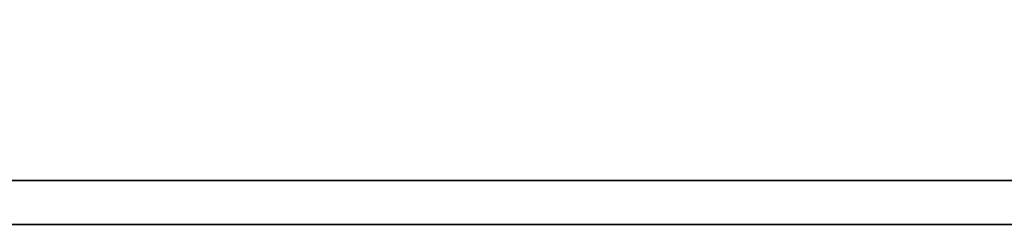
# Model space of a CAD drawing. Header units: inches. Extents: x 12 to 123, y 26 to 90.
# Tile 37 of 47: x 104.755 to 106.734, y 55.4 to 55.812. Entities that reach past the tile are written whole.
import ezdxf

# ---------------------------------------------------------------- set-up
doc = ezdxf.new("R2010")
doc.units = ezdxf.units.IN
doc.header["$LTSCALE"] = 0.1
doc.layers.add('DIM', color=4, linetype='Continuous')
doc.layers.add('layer 1', color=7, linetype='Continuous')

# ---------------------------------------------------------------- blocks, each defined once
blk = doc.blocks.new('TBI MOTION logo(完整正式版)')
at = {"layer": 'layer 1', "color": 22, "lineweight": 35}
blk.add_open_spline([(75.90875, -9.47875), (75.90875, -9.47875), (75.90875, -12.28625), (75.90875, -12.28625), (75.90875, -12.28625), (75.90875, -12.28625), (75.90875, -12.47875), (75.90875, -12.47875), (75.90875, -12.47875), (75.90875, -12.47875), (75.71625, -12.47875), (75.71625, -12.47875), (75.71625, -12.47875), (75.71625, -12.47875), (-88.32875, -12.47875), (-88.32875, -12.47875), (-88.32875, -12.47875), (-88.32875, -12.47875), (-88.32875, -13.29375), (-88.32875, -13.29375), (-88.32875, -13.29375), (-88.32875, -13.29375), (82.89125, -13.29375), (82.89125, -13.29375), (82.89125, -13.29375), (82.89125, -13.29375), (75.90875, -9.47875), (75.90875, -9.47875)], degree=3, knots=[0, 0, 0, 0, 0.14285714, 0.14285714, 0.14285714, 0.14285714, 0.28571429, 0.28571429, 0.28571429, 0.28571429, 0.42857143, 0.42857143, 0.42857143, 0.42857143, 0.57142857, 0.57142857, 0.57142857, 0.57142857, 0.71428571, 0.71428571, 0.71428571, 0.71428571, 0.85714286, 0.85714286, 0.85714286, 0.85714286, 1, 1, 1, 1], dxfattribs=at)

msp = doc.modelspace()

# ---------------------------------------------------------------- block references
at = {"layer": 'DIM', "xscale": 0.1080000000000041, "yscale": 0.1080000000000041, "zscale": 0.108}
msp.add_blockref('TBI MOTION logo(完整正式版)', (103.0709, 56.8358), dxfattribs=at)

doc.saveas('drawing.dxf')
